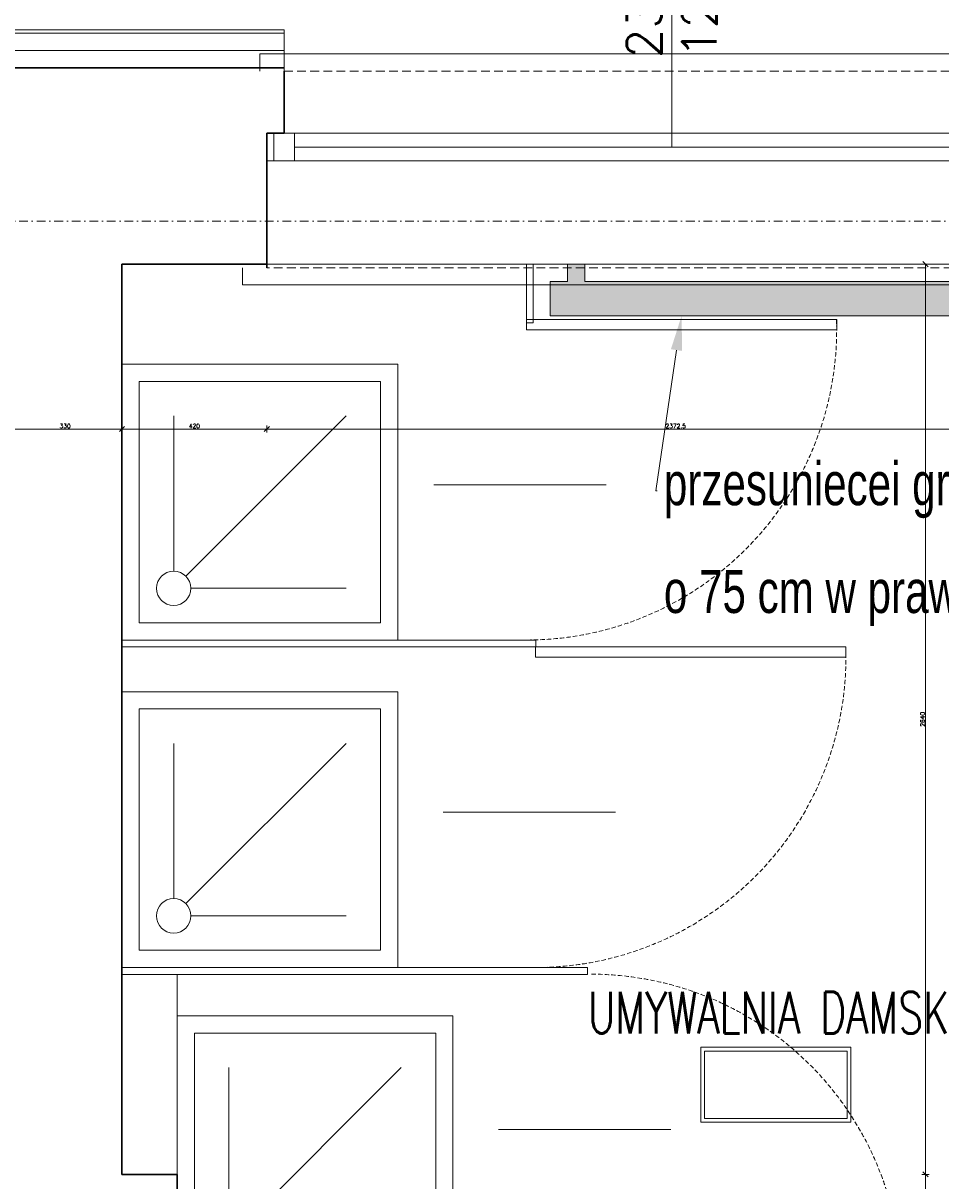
# Model space of a CAD drawing. Header units: millimetres. Extents: x -1893473 to 942156, y -568027 to 942944.
# Tile 176 of 256: x 152160 to 154822, y -496123 to -492765. Entities that reach past the tile are written whole.
import ezdxf
from ezdxf import colors
from ezdxf.entities.mleader import LeaderData, LeaderLine
from ezdxf.enums import TextEntityAlignment as Align
from ezdxf.math import Vec2, Vec3

# ---------------------------------------------------------------- set-up
doc = ezdxf.new("R2010")
doc.units = ezdxf.units.MM
doc.header["$LTSCALE"] = 0.2
for name, pattern in [('ACAD_ISO03W100', [30, 12, -18]), ('DASHDOT', [25.4, 12.7, -6.35, 0, -6.35]), ('HIDDEN', [9.525, 6.35, -3.175])]:
    doc.linetypes.add(name, pattern=pattern)
doc.layers.get('0').update_dxf_attribs({"lineweight": 0})
for name, color, linetype, lineweight in [('!! 0_ Istn-okna', 6, 'Continuous', 13), ('!! 0_ Istn-sciany', 7, 'Continuous', 30), ('!! 0_ Istn-widok', 1, 'Continuous', 15), ('!! 0_Istn-cienka', 4, 'Continuous', 9), ('!! 0_Opis_okna', 8, 'Continuous', 15), ('!! 0_Opis_pom', 9, 'Continuous', 13), ('!! 0_Osie', 1, 'DASHDOT', 13), ('!! 1_ tynk zewn  - nowy', 21, 'Continuous', 20), ('!! 1_OPIS POM NOWE', 140, 'Continuous', 5), ('!! 2 ZABUDOWA GK-MDF', 54, 'Continuous', 13), ('!! 2_ remont Ocieplenie', 4, 'ZIGZAG', 5), ('!! 2_Drzwi - nowe remont', 33, 'Continuous', 9), ('!! 2_LEGENDA', 253, 'Continuous', 13), ('!! 2_wypos-sanitarne', 240, 'Continuous', 9), ('!! wymiary osi', 250, 'Continuous', 9), ('P-Opis nadproża', 150, 'Continuous', 9), ('P-Osie', 1, 'DASHDOT', 18)]:
    doc.layers.add(name, color=color, linetype=linetype, lineweight=lineweight)
doc.layers.add('!! 0_Istn-grzejniki', color=7, linetype='Continuous', lineweight=0, plot=False)
doc.layers.add('Powierzchnia', color=140, linetype='Continuous', lineweight=5, plot=False)
doc.layers.add('!! 1_Wyburzenia', color=7, linetype='ACAD_ISO03W100', lineweight=13, true_color=0xff0505)
doc.styles.add('ARCHETYP', font='romans.shx', dxfattribs={"height": 15})
doc.styles.add('ARIAL', font='tahoma.ttf')
doc.styles.add('ROMANS', font='arial.ttf', dxfattribs={"width": 0.7})
doc.styles.add('TXT', font='simplex.shx')
doc.linetypes.add('ZIGZAG', pattern='A,0.00254,-5.08,[131,ltypeshp.shx,S=5.08,R=0,X=-5.08,Y=0],-10.16,[131,ltypeshp.shx,S=5.08,R=180,X=5.08,Y=0],-5.08', length=20.32254)
doc.dimstyles.new('DIM50', dxfattribs={"dimscale": 5, "dimtxt": 2.5, "dimasz": 1.5, "dimexe": 0, "dimexo": 0, "dimgap": 0.5, "dimtad": 1, "dimdec": 4, "dimrnd": 0.5, "dimdsep": 46, "dimtxsty": 'TXT', "dimblk1": 'TICK1', "dimblk2": 'TICK1', "dimsah": 1, "dimcen": 0, "dimse1": 1, "dimse2": 1, "dimclrd": 1, "dimclre": 7, "dimclrt": 9, "dimadec": 0, "dimazin": 0, "dimtfac": 1, "dimtdec": 4, "dimtmove": 2, "dimatfit": 3, "dimldrblk": 'TICK1', "dimfxl": 1, "dimtolj": 1, "dimarcsym": 0})

# ---------------------------------------------------------------- blocks, each defined once
blk = doc.blocks.new('BLOK OSI')
at = {"layer": 'P-Osie'}
blk.add_lwpolyline([(48624.31, -197562.09), (53810.61, -197562.09)], dxfattribs=at)
blk = doc.blocks.new('okno 2')
at = {"layer": '!! 0_ Istn-okna'}
for points in [[(48598.98, -198670.56), (48361.98, -198670.56)], [(48590.98, -198674.56), (48369.98, -198674.56)], [(48598.98, -198678.56), (48361.98, -198678.56)]]:
    blk.add_lwpolyline(points, dxfattribs=at)
for points in [[(48369.98, -198670.56), (48363.98, -198670.56), (48363.98, -198678.56), (48369.98, -198678.56)], [(48596.98, -198670.56), (48590.98, -198670.56), (48590.98, -198678.56), (48596.98, -198678.56)]]:
    blk.add_lwpolyline(points, close=True, dxfattribs=at)
at = {"layer": '!! 0_ Istn-sciany'}
for points in [[(48366.98, -198670.56), (48366.98, -198652.56)], [(48593.98, -198670.56), (48593.98, -198652.56)], [(48366.98, -198670.56), (48361.98, -198670.56)], [(48361.98, -198678.56), (48361.98, -198670.56)], [(48598.98, -198670.56), (48593.98, -198670.56)], [(48598.98, -198678.56), (48598.98, -198670.56)], [(48361.98, -198678.56), (48361.98, -198709.56)], [(48598.98, -198678.56), (48598.98, -198709.56)]]:
    blk.add_lwpolyline(points, dxfattribs=at)
at = {"layer": '!! 0_ Istn-widok'}
for points in [[(48359.98, -198647.56), (48600.98, -198647.56)], [(48359.98, -198652.56), (48359.98, -198647.56)], [(48600.98, -198652.56), (48600.98, -198647.56)], [(48354.98, -198709.56), (48354.98, -198714.56)], [(48605.98, -198709.56), (48605.98, -198714.56)], [(48605.98, -198714.56), (48354.98, -198714.56)]]:
    blk.add_lwpolyline(points, dxfattribs=at)
at = {"layer": '!! 0_Istn-cienka', "linetype": 'HIDDEN', "ltscale": 2}
for points in [[(48366.98, -198652.56), (48593.98, -198652.56)], [(48598.98, -198709.56), (48361.98, -198709.56)]]:
    blk.add_lwpolyline(points, dxfattribs=at)
blk = doc.blocks.new('drzwi giszet')
blk.add_lwpolyline([(68617.39, -194499.27), (68617.39, -194409.27), (68620.39, -194409.27), (68620.39, -194499.27)], close=True)
blk.add_lwpolyline([(68572.43, -194476.09), (68572.43, -194526.09)])
at = {"linetype": 'HIDDEN'}
blk.add_arc((68617.39, -194499.27), 90, 88.0898, 180, dxfattribs=at)
blk = doc.blocks.new('prysznic')
at = {"layer": '!! 2_wypos-sanitarne'}
for points in [[(39554.32, -197588.58), (39634.32, -197588.58), (39634.32, -197668.58), (39554.32, -197668.58)], [(39559.32, -197593.58), (39629.32, -197593.58), (39629.32, -197663.58), (39559.32, -197663.58)]]:
    blk.add_lwpolyline(points, close=True, dxfattribs=at)
for points in [[(39569.32, -197603.58), (39614.32, -197603.58)], [(39615.78, -197607.12), (39569.32, -197653.58)], [(39619.32, -197608.58), (39619.32, -197653.58)]]:
    blk.add_lwpolyline(points, dxfattribs=at)
blk.add_circle((39619.32, -197603.58), 5, dxfattribs=at)
blk = doc.blocks.new('1_ok-opis')
blk.add_line((0, 111.61), (0, 50))
for points in [[(-17, 128.61), (-17, 143.61)], [(17, 128.61), (17, 143.61)]]:
    blk.add_lwpolyline(points)
for centre, start, end in [((0, 143.61), 0, 180), ((0, 128.61), 180, 0)]:
    blk.add_arc(centre, 17, start, end)
at = {"style": 'ARCHETYP'}
for tag, height, rotation, p in [('NR', 12, 90, (0, 136.9)), ('NR', 12, 270, (0, 136.9)), ('SZEROKOŚĆ', 10, 90, (-8, 78.29)), ('SZEROKOŚĆ', 10, 270, (8, 78.29)), ('WYSOKOŚĆ', 10, 270, (-8, 78.29)), ('WYSOKOŚĆ', 10, 90, (8, 78.29))]:
    blk.add_attdef(tag, text='', height=height, rotation=rotation, dxfattribs=at).set_placement(p, align=Align.MIDDLE)
blk = doc.blocks.new('TICK1')
at = {"color": 2}
blk.add_line((-1, -1), (1, 1), dxfattribs=at)
at = {"color": 0}
for p, q in [((0, 0), (-1, 0)), ((0, -1.4), (0, 1.4))]:
    blk.add_line(p, q, dxfattribs=at)
blk = doc.blocks.new('*D1298')
at = {"layer": '!! wymiary osi', "color": 1, "lineweight": -2, "transparency": 16777216}
blk.add_line((280357.2, -496971.6), (280672.2, -496971.6), dxfattribs=at)
at = {"layer": 'DEFPOINTS', "color": 0, "transparency": 16777216}
for p in [(280679.7, -496971.6), (280349.7, -499363.7), (280679.7, -499363.7)]:
    blk.add_point(p, dxfattribs=at)
at = {"layer": '!! wymiary osi', "color": 1, "lineweight": -2, "transparency": 16777216, "xscale": 7.5, "yscale": 7.5, "zscale": 7.5, "rotation": 180}
blk.add_blockref('TICK1', (280349.7, -496971.6), dxfattribs=at)
at = {"layer": '!! wymiary osi', "color": 1, "lineweight": -2, "transparency": 16777216, "xscale": 7.5, "yscale": 7.5, "zscale": 7.5}
blk.add_blockref('TICK1', (280679.7, -496971.6), dxfattribs=at)
at = {"layer": '!! wymiary osi', "color": 9, "transparency": 16777216, "insert": (280514.7, -496962.8), "char_height": 12.5, "attachment_point": 5, "style": 'TXT'}
blk.add_mtext('\\A1;330', dxfattribs=at)
blk = doc.blocks.new('*D1299')
at = {"layer": '!! wymiary osi', "color": 1, "lineweight": -2, "transparency": 16777216}
blk.add_line((280687.2, -496971.6), (284092.2, -496971.6), dxfattribs=at)
at = {"layer": 'DEFPOINTS', "color": 0, "transparency": 16777216}
for p in [(284099.7, -496971.6), (280679.7, -499363.7), (284099.7, -499363.7)]:
    blk.add_point(p, dxfattribs=at)
at = {"layer": '!! wymiary osi', "color": 1, "lineweight": -2, "transparency": 16777216, "xscale": 7.5, "yscale": 7.5, "zscale": 7.5, "rotation": 180}
blk.add_blockref('TICK1', (280679.7, -496971.6), dxfattribs=at)
at = {"layer": '!! wymiary osi', "color": 1, "lineweight": -2, "transparency": 16777216, "xscale": 7.5, "yscale": 7.5, "zscale": 7.5}
blk.add_blockref('TICK1', (284099.7, -496971.6), dxfattribs=at)
at = {"layer": '!! wymiary osi', "color": 9, "transparency": 16777216, "insert": (282389.7, -496962.8), "char_height": 12.5, "attachment_point": 5, "style": 'TXT'}
blk.add_mtext('\\A1;3420', dxfattribs=at)
blk = doc.blocks.new('*D1381')
at = {"layer": '!! wymiary osi', "color": 1, "lineweight": -2, "transparency": 16777216}
blk.add_line((280357.2, -499841.7), (280672.2, -499841.7), dxfattribs=at)
at = {"layer": 'DEFPOINTS', "color": 0, "transparency": 16777216}
for p in [(280349.7, -499475.5), (280679.7, -499475.5), (280679.7, -499841.7)]:
    blk.add_point(p, dxfattribs=at)
at = {"layer": '!! wymiary osi', "color": 1, "lineweight": -2, "transparency": 16777216, "xscale": 7.5, "yscale": 7.5, "zscale": 7.5, "rotation": 180}
blk.add_blockref('TICK1', (280349.7, -499841.7), dxfattribs=at)
at = {"layer": '!! wymiary osi', "color": 1, "lineweight": -2, "transparency": 16777216, "xscale": 7.5, "yscale": 7.5, "zscale": 7.5}
blk.add_blockref('TICK1', (280679.7, -499841.7), dxfattribs=at)
at = {"layer": '!! wymiary osi', "color": 9, "transparency": 16777216, "insert": (280514.7, -499833), "char_height": 12.5, "attachment_point": 5, "style": 'TXT'}
blk.add_mtext('\\A1;330', dxfattribs=at)
blk = doc.blocks.new('*D1382')
at = {"layer": '!! wymiary osi', "color": 1, "lineweight": -2, "transparency": 16777216}
blk.add_line((280687.2, -499841.7), (281092.2, -499841.7), dxfattribs=at)
at = {"layer": 'DEFPOINTS', "color": 0, "transparency": 16777216}
for p in [(280679.7, -499475.5), (281099.7, -499475.5), (281099.7, -499841.7)]:
    blk.add_point(p, dxfattribs=at)
at = {"layer": '!! wymiary osi', "color": 1, "lineweight": -2, "transparency": 16777216, "xscale": 7.5, "yscale": 7.5, "zscale": 7.5, "rotation": 180}
blk.add_blockref('TICK1', (280679.7, -499841.7), dxfattribs=at)
at = {"layer": '!! wymiary osi', "color": 1, "lineweight": -2, "transparency": 16777216, "xscale": 7.5, "yscale": 7.5, "zscale": 7.5}
blk.add_blockref('TICK1', (281099.7, -499841.7), dxfattribs=at)
at = {"layer": '!! wymiary osi', "color": 9, "transparency": 16777216, "insert": (280889.7, -499833), "char_height": 12.5, "attachment_point": 5, "style": 'TXT'}
blk.add_mtext('\\A1;420', dxfattribs=at)
blk = doc.blocks.new('*D1383')
at = {"layer": '!! wymiary osi', "color": 1, "lineweight": -2, "transparency": 16777216}
blk.add_line((281107.2, -499841.7), (283464.6, -499841.7), dxfattribs=at)
at = {"layer": 'DEFPOINTS', "color": 0, "transparency": 16777216}
for p in [(281099.7, -499475.5), (283472.1, -499475.5), (283472.1, -499841.7)]:
    blk.add_point(p, dxfattribs=at)
at = {"layer": '!! wymiary osi', "color": 1, "lineweight": -2, "transparency": 16777216, "xscale": 7.5, "yscale": 7.5, "zscale": 7.5, "rotation": 180}
blk.add_blockref('TICK1', (281099.7, -499841.7), dxfattribs=at)
at = {"layer": '!! wymiary osi', "color": 1, "lineweight": -2, "transparency": 16777216, "xscale": 7.5, "yscale": 7.5, "zscale": 7.5}
blk.add_blockref('TICK1', (283472.1, -499841.7), dxfattribs=at)
at = {"layer": '!! wymiary osi', "color": 9, "transparency": 16777216, "insert": (282285.9, -499833), "char_height": 12.5, "attachment_point": 5, "style": 'TXT'}
blk.add_mtext('\\A1;2372.5', dxfattribs=at)
blk = doc.blocks.new('*D1425')
at = {"layer": '!! wymiary osi', "color": 1, "lineweight": -2, "transparency": 16777216}
blk.add_line((283010.7, -499371.2), (283010.7, -501996.2), dxfattribs=at)
at = {"layer": 'DEFPOINTS', "color": 0, "transparency": 16777216}
for p in [(280428.7, -499363.7), (280428.7, -502003.7), (283010.7, -502003.7)]:
    blk.add_point(p, dxfattribs=at)
at = {"layer": '!! wymiary osi', "color": 1, "lineweight": -2, "transparency": 16777216, "xscale": 7.5, "yscale": 7.5, "zscale": 7.5}
for p, rotation in [((283010.7, -499363.7), 90), ((283010.7, -502003.7), 270)]:
    blk.add_blockref('TICK1', p, dxfattribs=dict(at, rotation=rotation))
at = {"layer": '!! wymiary osi', "color": 9, "transparency": 16777216, "insert": (283001.9, -500683.7), "char_height": 12.5, "attachment_point": 5, "rotation": 90, "style": 'TXT'}
blk.add_mtext('\\A1;2640', dxfattribs=at)
blk = doc.blocks.new('*D1426')
at = {"layer": '!! wymiary osi', "color": 1, "lineweight": -2, "transparency": 16777216}
blk.add_line((283010.7, -502011.2), (283010.7, -502336.2), dxfattribs=at)
at = {"layer": 'DEFPOINTS', "color": 0, "transparency": 16777216}
for p in [(280428.7, -502003.7), (281988.7, -502343.7), (283010.7, -502343.7)]:
    blk.add_point(p, dxfattribs=at)
at = {"layer": '!! wymiary osi', "color": 1, "lineweight": -2, "transparency": 16777216, "xscale": 7.5, "yscale": 7.5, "zscale": 7.5}
for p, rotation in [((283010.7, -502003.7), 90), ((283010.7, -502343.7), 270)]:
    blk.add_blockref('TICK1', p, dxfattribs=dict(at, rotation=rotation))
at = {"layer": '!! wymiary osi', "color": 9, "transparency": 16777216, "insert": (283001.9, -502173.7), "char_height": 12.5, "attachment_point": 5, "rotation": 90, "style": 'TXT'}
blk.add_mtext('\\A1;340', dxfattribs=at)
blk = doc.blocks.new('A$C2EB40A8D')
at = {"layer": '!! 0_Istn-grzejniki'}
h = blk.add_hatch(color=0, dxfattribs=at)
h.dxf.hatch_style = 1
h.paths.add_polyline_path([(-8428.64665, 937.51397), (-8428.64665, 887.51397), (-8378.64665, 887.51397), (-8378.64665, 787.51397), (-9978.64665, 787.51397), (-9978.64665, 887.51397), (-9928.64665, 887.51397), (-9928.64665, 937.51397), (-9878.64665, 937.51397), (-9878.64665, 887.51397), (-8478.64665, 887.51397), (-8478.64665, 937.51397)])
at = {"layer": '!! 0_ Istn-sciany'}
for points in [[(-12491.12989, 1507.51397), (-10751.12989, 1507.51397)], [(-12491.12989, 1507.51397), (-10751.12989, 1507.51397)], [(-10801.12989, 937.51397), (-10801.12989, 1317.51397)], [(-10801.12989, 937.51397), (-10801.12989, 1317.51397)], [(-11221.12989, -1702.48603), (-11221.12989, 937.51397)], [(-11221.12989, 937.51397), (-10801.12989, 937.51397)], [(-11221.12989, -3162.48603), (-11061.12989, -3162.48603), (-11061.12989, -1702.48603), (-11221.12989, -1702.48603)]]:
    blk.add_lwpolyline(points, dxfattribs=at)
at = {"layer": '!! 0_Istn-grzejniki'}
blk.add_lwpolyline([(-8428.64665, 937.51397), (-8428.64665, 887.51397), (-8378.64665, 887.51397), (-8378.64665, 787.51397), (-9978.64665, 787.51397), (-9978.64665, 887.51397), (-9928.64665, 887.51397), (-9928.64665, 937.51397), (-9878.64665, 937.51397), (-9878.64665, 887.51397), (-8478.64665, 887.51397), (-8478.64665, 937.51397)], close=True, dxfattribs=at)
at = {"layer": '!! 0_Opis_pom', "ltscale": 0.7}
for points in [[(-9541.81674, -1551.43631), (-9106.61674, -1551.43631), (-9106.61674, -1333.83631), (-9541.81674, -1333.83631)], [(-9530.93674, -1540.55631), (-9117.49674, -1540.55631), (-9117.49674, -1344.71631), (-9530.93674, -1344.71631)]]:
    blk.add_lwpolyline(points, close=True, dxfattribs=at)
at = {"layer": '!! 1_ tynk zewn  - nowy'}
for points in [[(-12491.12989, 1617.51397), (-10751.12989, 1617.51397)], [(-12491.12989, 1607.51397), (-10751.12989, 1607.51397)]]:
    blk.add_lwpolyline(points, dxfattribs=at)
at = {"layer": '!! 2 ZABUDOWA GK-MDF'}
for points in [[(-10047.94079, 937.51395), (-10047.94079, 767.51397), (-10027.94079, 767.51397), (-10027.94079, 937.51395)], [(-11221.12989, -172.48603), (-10021.12989, -172.48603), (-10021.12989, -152.48603), (-11221.12989, -152.48603)], [(-11221.12989, -1122.48603), (-9871.12989, -1122.48603), (-9871.12989, -1102.48603), (-11221.12989, -1102.48603)], [(-11061.12989, -1702.48603), (-11061.12989, -1122.48603)]]:
    blk.add_lwpolyline(points, dxfattribs=at)
at = {"layer": '!! 2_ remont Ocieplenie', "linetype": 'ZIGZAG', "ltscale": 0.75}
blk.add_lwpolyline([(-12491.12989, 1557.51397), (-10751.12989, 1557.51397)], dxfattribs=at)
at = {"layer": '!! 2_LEGENDA'}
blk.add_line((-10751.12989, 1497.51397), (-10751.12989, 1617.51397), dxfattribs=at)
blk.add_lwpolyline([(-11221.12989, -3162.48603), (-11061.12989, -3162.48603), (-11061.12989, -1702.48603), (-11221.12989, -1702.48603)], dxfattribs=at)
at = {"layer": 'Powierzchnia'}
blk.add_lwpolyline([(-11221.12989, 937.51397), (-7801.12989, 937.51397), (-7801.12989, -2542.48603), (-9661.12989, -2542.48603), (-9661.12989, -2042.48597), (-11061.12989, -2042.48603), (-11061.12989, -1702.48603), (-11221.12989, -1702.48603)], close=True, dxfattribs=at)
at = {"layer": '!! 0_Opis_okna'}
ref = blk.add_blockref('1_ok-opis', (-9626.45273, 777.51397), dxfattribs=dict(at, xscale=10, yscale=10, zscale=10))
ref.add_attrib('WYSOKOŚĆ', '125', dxfattribs={"layer": '0', "height": 100, "rotation": 90, "style": 'ARCHETYP'}).set_placement((-9546.45273, 1664.71806), align=Align.MIDDLE)
ref.add_attrib('SZEROKOŚĆ', '238', dxfattribs={"layer": '0', "height": 100, "rotation": 90, "style": 'ARCHETYP'}).set_placement((-9706.45273, 1663.68717), align=Align.MIDDLE)
ref.add_attrib('NR', 'O', dxfattribs={"layer": '0', "height": 120, "rotation": 90, "style": 'ARCHETYP'}).set_placement((-9626.45273, 2146.52842), align=Align.MIDDLE)
at = {"layer": '!! 0_Osie', "xscale": 10, "yscale": 10, "zscale": 10}
blk.add_blockref('BLOK OSI', (-516748.24414, 1976683.397), dxfattribs=at)
at = {"layer": '!! 2_Drzwi - nowe remont', "yscale": 10, "zscale": 10}
for p, xscale, rotation in [((1934944.71397, -685426.38242), -10, 270.0000000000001), ((1934971.52486, -686376.38242), -10, 270.0000000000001), ((1935131.52487, 684152.14903), 10, 270)]:
    blk.add_blockref('drzwi giszet', p, dxfattribs=dict(at, xscale=xscale, rotation=rotation))
at = {"layer": '!! 2_wypos-sanitarne', "xscale": 10, "yscale": 10, "zscale": 10, "rotation": 180}
for p in [(385122.03815, -1976038.30753), (385122.03815, -1976988.30753), (385282.03815, -1977928.30753)]:
    blk.add_blockref('prysznic', p, dxfattribs=at)
at = {"xscale": 10, "yscale": 10, "zscale": 10}
blk.add_blockref('okno 2', (-494420.94704, 1988023.12502), dxfattribs=at)
at = {"layer": '!! 0_Opis_pom', "ltscale": 0.7, "style": 'TXT', "width": 0.7}
blk.add_text('UMYWALNIA DAMSKA', height=120, dxfattribs=at).set_placement((-9313.06542, -1293.37318), align=Align.CENTER)
at = {"layer": '!! 0_Opis_pom', "ltscale": 0.7, "style": 'ARIAL'}
for tag, p in [('B1,21', (-891.77727, 31796.97458)), ('A1,16', (-13651.31084, 31587.95236)), ('B1/17', (-9701.43347, 31565.05244)), ('B1,19', (-5798.61305, 31587.22944)), ('1,23', (10805.41388, 31565.05244)), ('1,22', (4526.58954, 31507.65132)), ('A1,1', (-16866.13618, 31459.3792)), ('B1,18', (-7791.62894, 31330.08444)), ('B1,20', (-2961.4347, 31167.05787)), ('A1,6', (-19287.17717, 30923.71998)), ('B1,1', (14135.63445, 30913.92963)), ('B1,3', (17346.74696, 30023.81022)), ('B1,4', (29817.71501, 29157.67457)), ('A1,5', (-23454.5385, 28820.77901)), ('A1,2', (-17502.57721, 28602.57524)), ('B1,2D', (2616.16402, 28559.52261)), ('A1,15', (-13651.31084, 28261.46046)), ('B1,4', (29883.58177, 28158.35876)), ('B1,2B', (18801.54781, 27650.12382)), ('B1,2A', (13086.7373, 27376.04393)), ('A1,3', (-16846.27912, 25980.40356)), ('B1,8', (9089.53994, 25356.27639)), ('B1,6', (31915.87888, 23754.79829)), ('A1,4', (-24010.17576, 23559.17399)), ('B1,14', (-11621.32288, 23261.44183)), ('B1,13', (-3080.55208, 22924.09997)), ('B1,10', (3982.60923, 22874.21277)), ('B1,5', (29245.49088, 22896.69268)), ('B1,9', (5634.43488, 22623.92098)), ('B1,2C', (13327.26639, 22378.5328)), ('B1,7', (16398.41175, 22348.28836)), ('B1,11', (5553.20442, 20939.83877)), ('B1,12', (3693.27174, 20628.72148)), ('C1,3', (5969.08376, 16336.01084)), ('C1,2', (11955.93711, 11671.55655)), ('C1,1', (15659.17205, 11415.94196)), ('C1,4', (5140.00888, 9205.5831)), ('C1,5', (5680.4486, 6154.54995)), ('C1,10', (16327.05085, 6080.66085)), ('C1,9', (16526.57171, 3173.45283)), ('C1,6', (6367.37903, 2771.84181)), ('D0,18', (-1981.87701, -110.73158)), ('D0,7', (-13531.42299, -1159.67649)), ('C1,7', (7275.77161, -1303.00991)), ('D0,17', (2064.87671, -1345.69113)), ('D0,3', (-9324.21674, -1442.63631)), ('D0,6', (-17529.61851, -1957.37463)), ('D0,10', (-21369.4432, -2140.60378)), ('D,09', (-12990.08379, -2746.32902)), ('D0,2', (-5516.19514, -3101.87722)), ('D0,16', (2266.73061, -3284.15369)), ('D0,8', (-14357.79539, -3567.69719)), ('D0,5', (-10461.54478, -3629.26575)), ('D0,4', (-8396.53404, -4353.7937)), ('D0,15', (1974.41895, -5205.84774)), ('D0,1', (-5633.49598, -5662.48534)), ('D0,11', (-23334.09291, -6045.78706)), ('D0,12', (-22436.85763, -9302.9678)), ('D0,13', (-22436.85763, -11581.16526)), ('D0,14', (-13645.94445, -11884.57769))]:
    blk.add_attdef(tag, text='', height=119.68, dxfattribs=at).set_placement(p, align=Align.MIDDLE_CENTER)
at = {"layer": '!! 1_OPIS POM NOWE', "style": 'ARIAL'}
for tag, p in [('C1.7A', (7769.3756, 685.765)), ('C1.7C', (7655.80151, -2045.04756)), ('C1.8B', (10935.93068, -2107.41983)), ('C1.8A', (13897.39715, -2120.69016)), ('C1.7B', (8274.43201, -3270.18959)), ('E1.2', (16701.02923, -5331.07351)), ('E1.5E', (21974.23379, -5463.99012)), ('E1.5D', (24989.27391, -5785.36474)), ('E1.1', (8357.81567, -5851.01076)), ('E1.5C', (25222.53959, -6394.64172)), ('E1.5B', (27694.70831, -7009.86571)), ('E1.6', (5279.46063, -8141.28746)), ('E1.5A', (25547.9555, -8495.18994)), ('E1.5G', (23977.19473, -9792.46695)), ('E1.5F', (22414.7084, -9822.66389)), ('E1,4', (13935.69867, -10458.20073)), ('E1.5L', (28030.8296, -11267.7725)), ('E1.3', (5639.18862, -11994.01941)), ('E1.5H', (23988.49716, -12231.38049)), ('E1.5K', (27714.73934, -12977.98364)), ('E1.5I', (22290.68736, -13989.9049)), ('E1.5J', (27095.71534, -16088.17469))]:
    blk.add_attdef(tag, text='', height=119.68, dxfattribs=at).set_placement(p, align=Align.MIDDLE_CENTER)
at = {"layer": '!! wymiary osi'}
for base, p1, p2, picture, middle in [((-11221.12989, 3329.67926), (-11551.12989, 937.51397), (-11221.12989, 937.51397), '*D1298', (-11386.12989, 3338.42926)), ((-7801.12989, 3329.67926), (-11221.12989, 937.51397), (-7801.12989, 937.51397), '*D1299', (-9511.12989, 3338.42926)), ((-11221.12989, 459.5194), (-11551.12989, 825.75431), (-11221.12989, 825.75431), '*D1381', (-11386.12989, 468.2694)), ((-10801.12989, 459.5194), (-11221.12989, 825.75431), (-10801.12989, 825.75431), '*D1382', (-11011.12989, 468.2694)), ((-8428.64665, 459.5194), (-10801.12989, 825.75431), (-8428.64665, 825.75431), '*D1383', (-9614.88827, 468.2694))]:
    dim = blk.add_linear_dim(base=base, p1=p1, p2=p2, dimstyle='DIM50', dxfattribs=at)
    dim.commit()
    dim.dimension.update_dxf_attribs({"geometry": picture, "text_midpoint": middle, "insert": (-291900.79406, 500301.26018)})
for base, p1, p2, picture, middle in [((-8890.1303, -1702.48603), (-11472.05947, 937.51397), (-11472.05947, -1702.48603), '*D1425', (-8898.8803, -382.48603)), ((-8890.1303, -2042.48603), (-11472.05947, -1702.48603), (-9912.05947, -2042.48603), '*D1426', (-8898.8803, -1872.48603))]:
    dim = blk.add_linear_dim(base=base, p1=p1, p2=p2, angle=90, dimstyle='DIM50', dxfattribs=at)
    dim.commit()
    dim.dimension.update_dxf_attribs({"geometry": picture, "text_midpoint": middle, "insert": (-291900.79406, 500301.26018)})
at = {"layer": '!! 1_Wyburzenia'}
ml = blk.add_multileader_mtext('Standard', dxfattribs=at)
ml.set_content('przesuniecei grzejnika \\Po 75 cm w prawo', color=256, style='ROMANS')
ml.set_leader_properties()
ml.build(insert=Vec2(0, 0))
ml.multileader.update_dxf_attribs({"text_right_attachment_type": 6, "dogleg_length": 0.36, "arrow_head_size": 100})
ctx = ml.context
ctx.base_point, ctx.char_height, ctx.arrow_head_size, ctx.landing_gap_size, ctx.plane_origin = Vec3(-9669.18548, 280.21161), 125, 100, 20, Vec3(-9112.17371, -681.52907)
ctx.right_attachment = 6
notes = []
notes.append((ctx, [(0, (1, 1, 0), (-9672.78548, 280.21161), (1, 0), 3.6, [(0, [(-9597.94088, 787.51397)], 0, [])])]))
ctx.mtext.insert, ctx.mtext.line_spacing_factor, ctx.mtext.flow_direction = Vec3(-9649.18548, 363.54494), 1.5, 5
for ctx, leaders in notes:
    for number, flags, end, landing, length, lines in leaders:
        leader = LeaderData()
        leader.index, (leader.has_last_leader_line, leader.has_dogleg_vector, leader.attachment_direction) = number, flags
        leader.last_leader_point, leader.dogleg_vector, leader.dogleg_length = Vec3(end), Vec3(landing), length
        for number, points, colour, breaks in lines:
            line = LeaderLine()
            line.index, line.vertices, line.color, line.breaks = number, Vec3.list(points), colors.encode_raw_color(colour), breaks
            leader.lines.append(line)
        ctx.leaders.append(leader)

msp = doc.modelspace()

# ---------------------------------------------------------------- block references
at = {"layer": 'P-Opis nadproża', "color": 4}
msp.add_blockref('A$C2EB40A8D', (163667.94092, -494401.63474), dxfattribs=at)

doc.saveas('drawing.dxf')
